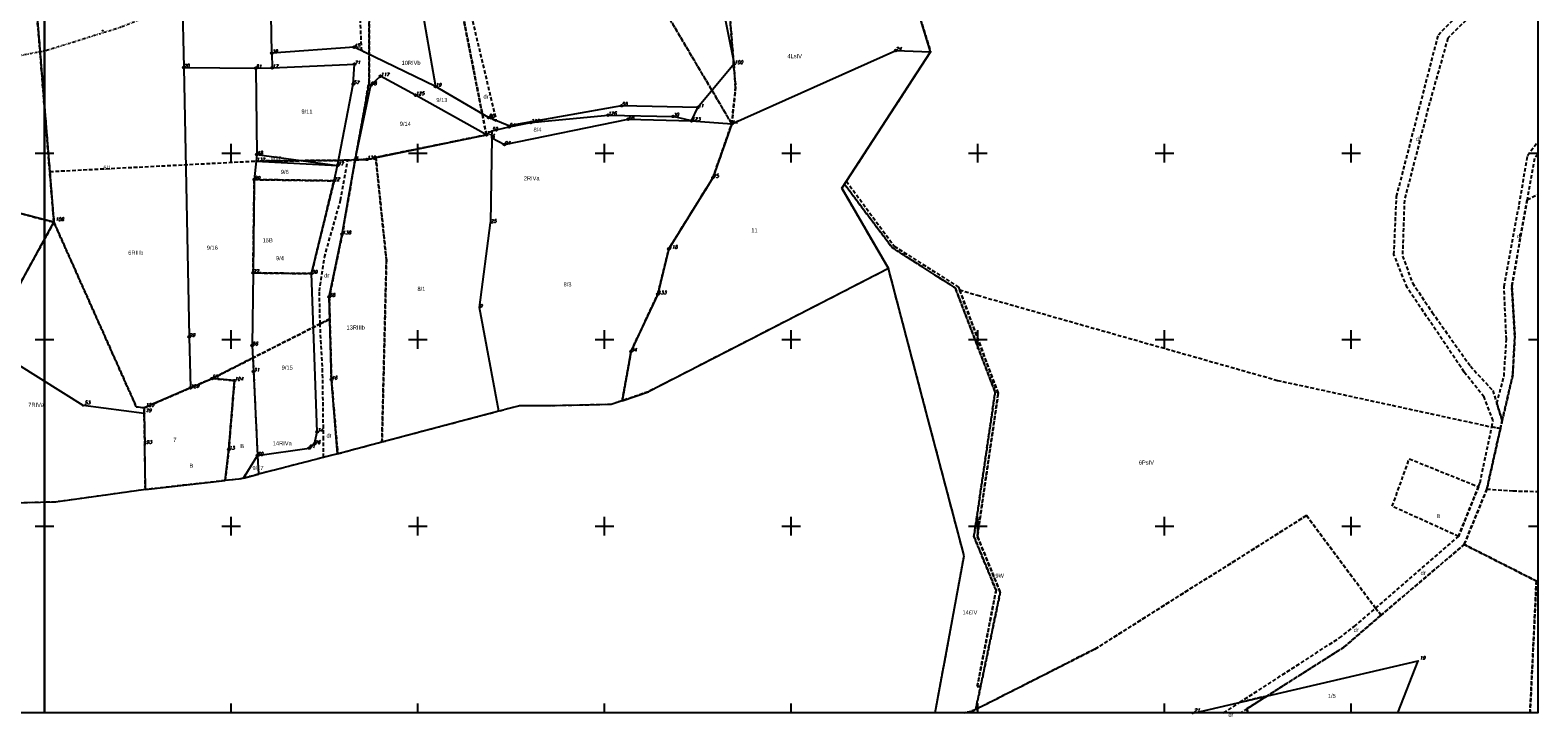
# Model space of a CAD drawing. Extents: x 4615668 to 9294084, y 5331114 to 10688993.
# Tile 75 of 181: x 4655741 to 4656145, y 5334812 to 5334996. Entities that reach past the tile are written whole.
import ezdxf

# ---------------------------------------------------------------- set-up
doc = ezdxf.new("R2010")
doc.units = 0
doc.header["$MEASUREMENT"] = 0
for name, pattern in [('DIVIDE', [1.25, 0.5, -0.25, 0, -0.25, 0, -0.25]), ('GEN7', [13.75, 9.75, -1.5, 1, -1.5]), ('KONTUR', [1.5, 1, -0.5]), ('UZYTEK', [1.5, 1, -0.5])]:
    doc.linetypes.add(name, pattern=pattern)
for name, color, linetype in [('10', 7, 'Continuous'), ('2', 7, 'Continuous'), ('5', 7, 'Continuous'), ('52', 7, 'Continuous'), ('57', 7, 'Continuous'), ('58', 7, 'Continuous'), ('60', 7, 'Continuous'), ('7', 4, 'GEN7'), ('8', 7, 'Continuous'), ('9', 7, 'Continuous')]:
    doc.layers.add(name, color=color, linetype=linetype)
doc.styles.add('ITALICT', font='ITALICT', dxfattribs={"height": 0.2})
doc.styles.add('txt', font='TXT', dxfattribs={"height": 0.2})

# ---------------------------------------------------------------- blocks, each defined once
blk = doc.blocks.new('202')
at = {"layer": '57', "color": 3, "linetype": 'Continuous'}
blk.add_circle((0, 0), 0.25, dxfattribs=at)
blk = doc.blocks.new('203')
at = {"layer": '57', "color": 3, "linetype": 'Continuous'}
blk.add_circle((0, 0), 0.045, dxfattribs=at)
blk = doc.blocks.new('*M2222')
at = {"layer": '60', "color": 7, "linetype": 'Continuous'}
for p, q in [((50, 247.5), (50, 250)), ((100, 247.5), (100, 250)), ((150, 247.5), (150, 250)), ((200, 247.5), (200, 250)), ((250, 247.5), (250, 250)), ((300, 247.5), (300, 250)), ((350, 247.5), (350, 250)), ((50, 197.5), (50, 202.5)), ((100, 197.5), (100, 202.5)), ((150, 197.5), (150, 202.5)), ((200, 197.5), (200, 202.5)), ((250, 197.5), (250, 202.5)), ((300, 197.5), (300, 202.5)), ((350, 197.5), (350, 202.5)), ((0, 200), (2.5, 200)), ((47.5, 200), (52.5, 200)), ((97.5, 200), (102.5, 200)), ((147.5, 200), (152.5, 200)), ((197.5, 200), (202.5, 200)), ((247.5, 200), (252.5, 200)), ((297.5, 200), (302.5, 200)), ((347.5, 200), (352.5, 200)), ((397.5, 200), (400, 200)), ((0, 150), (2.5, 150)), ((47.5, 150), (52.5, 150)), ((50, 147.5), (50, 152.5)), ((97.5, 150), (102.5, 150)), ((100, 147.5), (100, 152.5)), ((147.5, 150), (152.5, 150)), ((150, 147.5), (150, 152.5)), ((197.5, 150), (202.5, 150)), ((200, 147.5), (200, 152.5)), ((247.5, 150), (252.5, 150)), ((250, 147.5), (250, 152.5)), ((297.5, 150), (302.5, 150)), ((300, 147.5), (300, 152.5)), ((347.5, 150), (352.5, 150)), ((350, 147.5), (350, 152.5)), ((397.5, 150), (400, 150)), ((50, 97.5), (50, 102.5)), ((100, 97.5), (100, 102.5)), ((150, 97.5), (150, 102.5)), ((200, 97.5), (200, 102.5)), ((250, 97.5), (250, 102.5)), ((300, 97.5), (300, 102.5)), ((350, 97.5), (350, 102.5)), ((0, 100), (2.5, 100)), ((47.5, 100), (52.5, 100)), ((97.5, 100), (102.5, 100)), ((147.5, 100), (152.5, 100)), ((197.5, 100), (202.5, 100)), ((247.5, 100), (252.5, 100)), ((297.5, 100), (302.5, 100)), ((347.5, 100), (352.5, 100)), ((397.5, 100), (400, 100)), ((0, 50), (2.5, 50)), ((47.5, 50), (52.5, 50)), ((50, 47.5), (50, 52.5)), ((97.5, 50), (102.5, 50)), ((100, 47.5), (100, 52.5)), ((147.5, 50), (152.5, 50)), ((150, 47.5), (150, 52.5)), ((197.5, 50), (202.5, 50)), ((200, 47.5), (200, 52.5)), ((247.5, 50), (252.5, 50)), ((250, 47.5), (250, 52.5)), ((297.5, 50), (302.5, 50)), ((300, 47.5), (300, 52.5)), ((347.5, 50), (352.5, 50)), ((350, 47.5), (350, 52.5)), ((397.5, 50), (400, 50)), ((50, 0), (50, 2.5)), ((100, 0), (100, 2.5)), ((150, 0), (150, 2.5)), ((200, 0), (200, 2.5)), ((250, 0), (250, 2.5)), ((300, 0), (300, 2.5)), ((350, 0), (350, 2.5))]:
    blk.add_line(p, q, dxfattribs=at)
blk.add_lwpolyline([(0, 0), (0, 250), (400, 250), (400, 0)], close=True, dxfattribs=at)
blk = doc.blocks.new('*M2223')
at = {"layer": '60', "color": 7, "linetype": 'Continuous'}
for p, q in [((50, 247.5), (50, 250)), ((100, 247.5), (100, 250)), ((150, 247.5), (150, 250)), ((200, 247.5), (200, 250)), ((250, 247.5), (250, 250)), ((300, 247.5), (300, 250)), ((350, 247.5), (350, 250)), ((50, 197.5), (50, 202.5)), ((100, 197.5), (100, 202.5)), ((150, 197.5), (150, 202.5)), ((200, 197.5), (200, 202.5)), ((250, 197.5), (250, 202.5)), ((300, 197.5), (300, 202.5)), ((350, 197.5), (350, 202.5)), ((0, 200), (2.5, 200)), ((47.5, 200), (52.5, 200)), ((97.5, 200), (102.5, 200)), ((147.5, 200), (152.5, 200)), ((197.5, 200), (202.5, 200)), ((247.5, 200), (252.5, 200)), ((297.5, 200), (302.5, 200)), ((347.5, 200), (352.5, 200)), ((397.5, 200), (400, 200)), ((0, 150), (2.5, 150)), ((47.5, 150), (52.5, 150)), ((50, 147.5), (50, 152.5)), ((97.5, 150), (102.5, 150)), ((100, 147.5), (100, 152.5)), ((147.5, 150), (152.5, 150)), ((150, 147.5), (150, 152.5)), ((197.5, 150), (202.5, 150)), ((200, 147.5), (200, 152.5)), ((247.5, 150), (252.5, 150)), ((250, 147.5), (250, 152.5)), ((297.5, 150), (302.5, 150)), ((300, 147.5), (300, 152.5)), ((347.5, 150), (352.5, 150)), ((350, 147.5), (350, 152.5)), ((397.5, 150), (400, 150)), ((50, 97.5), (50, 102.5)), ((100, 97.5), (100, 102.5)), ((150, 97.5), (150, 102.5)), ((200, 97.5), (200, 102.5)), ((250, 97.5), (250, 102.5)), ((300, 97.5), (300, 102.5)), ((350, 97.5), (350, 102.5)), ((0, 100), (2.5, 100)), ((47.5, 100), (52.5, 100)), ((97.5, 100), (102.5, 100)), ((147.5, 100), (152.5, 100)), ((197.5, 100), (202.5, 100)), ((247.5, 100), (252.5, 100)), ((297.5, 100), (302.5, 100)), ((347.5, 100), (352.5, 100)), ((397.5, 100), (400, 100)), ((0, 50), (2.5, 50)), ((47.5, 50), (52.5, 50)), ((50, 47.5), (50, 52.5)), ((97.5, 50), (102.5, 50)), ((100, 47.5), (100, 52.5)), ((147.5, 50), (152.5, 50)), ((150, 47.5), (150, 52.5)), ((197.5, 50), (202.5, 50)), ((200, 47.5), (200, 52.5)), ((247.5, 50), (252.5, 50)), ((250, 47.5), (250, 52.5)), ((297.5, 50), (302.5, 50)), ((300, 47.5), (300, 52.5)), ((347.5, 50), (352.5, 50)), ((350, 47.5), (350, 52.5)), ((397.5, 50), (400, 50)), ((50, 0), (50, 2.5)), ((100, 0), (100, 2.5)), ((150, 0), (150, 2.5)), ((200, 0), (200, 2.5)), ((250, 0), (250, 2.5)), ((300, 0), (300, 2.5)), ((350, 0), (350, 2.5))]:
    blk.add_line(p, q, dxfattribs=at)
blk.add_lwpolyline([(0, 0), (0, 250), (400, 250), (400, 0)], close=True, dxfattribs=at)
blk = doc.blocks.new('WYS')
at = {"layer": '52', "color": 67, "linetype": 'Continuous'}
blk.add_circle((0, 0), 0.08, dxfattribs=at)

msp = doc.modelspace()

# ---------------------------------------------------------------- linework, layer by layer
at = {"layer": '2', "color": 5, "linetype": 'Continuous'}
for p, q in [((4655805.847, 5334989.835), (4655804.857, 5335037.865)), ((4655781.187, 5335035.395), (4655782.207, 5334985.995)), ((4655982.287, 5334990.195), (4655971.657, 5335024.695)), ((4655982.287, 5334990.195), (4655971.657, 5335024.695)), ((4655741.269, 5335020.258), (4655747.438, 5334944.485)), ((4655924.587, 5335011.885), (4655929.717, 5334986.925)), ((4655845.627, 5335003.895), (4655849.667, 5334980.855)), ((4655827.857, 5334991.405), (4655805.847, 5334989.835)), ((4655805.847, 5334989.835), (4655805.927, 5334985.835)), ((4655849.667, 5334980.855), (4655827.857, 5334991.405)), ((4655929.037, 5334970.855), (4655972.957, 5334990.535)), ((4655982.287, 5334990.195), (4655958.52, 5334953.598)), ((4655958.52, 5334953.598), (4655982.287, 5334990.195)), ((4655972.957, 5334990.535), (4655982.287, 5334990.195)), ((4655782.207, 5334985.995), (4655801.527, 5334985.815)), ((4655782.207, 5334985.995), (4655783.687, 5334913.775)), ((4655801.527, 5334985.815), (4655805.927, 5334985.835)), ((4655801.527, 5334985.815), (4655801.807, 5334962.605)), ((4655805.927, 5334985.835), (4655827.967, 5334986.865)), ((4655827.647, 5334981.495), (4655827.967, 5334986.865)), ((4655929.717, 5334986.925), (4655919.907, 5334975.225)), ((4655823.447, 5334959.735), (4655827.647, 5334981.495)), ((4655828.137, 5334961.215), (4655832.317, 5334981.255)), ((4655834.947, 5334983.645), (4655832.317, 5334981.255)), ((4655844.347, 5334978.565), (4655834.947, 5334983.645)), ((4655863.907, 5334972.515), (4655849.667, 5334980.855)), ((4655863.307, 5334967.905), (4655844.347, 5334978.565)), ((4655869.275, 5334970.301), (4655863.907, 5334972.515)), ((4655868.147, 5334965.295), (4655901.317, 5334972.115)), ((4655899.537, 5334975.715), (4655869.275, 5334970.301)), ((4655875.227, 5334971.225), (4655895.877, 5334973.185)), ((4655895.877, 5334973.185), (4655913.317, 5334972.865)), ((4655919.907, 5334975.225), (4655899.537, 5334975.715)), ((4655901.317, 5334972.115), (4655918.287, 5334971.675)), ((4655918.287, 5334971.675), (4655913.317, 5334972.865)), ((4655918.287, 5334971.675), (4655919.907, 5334975.225)), ((4655863.307, 5334967.905), (4655864.807, 5334968.985)), ((4655864.777, 5334967.105), (4655864.807, 5334968.985)), ((4655864.807, 5334968.985), (4655869.387, 5334970.075)), ((4655869.387, 5334970.075), (4655875.227, 5334971.225)), ((4655918.287, 5334971.675), (4655929.037, 5334970.855)), ((4655929.037, 5334970.855), (4655923.987, 5334956.435)), ((4655831.277, 5334961.345), (4655863.307, 5334967.905)), ((4655864.777, 5334967.105), (4655864.437, 5334944.335)), ((4655864.777, 5334967.105), (4655868.147, 5334965.295)), ((4655801.637, 5334960.885), (4655801.127, 5334955.915)), ((4655801.807, 5334962.605), (4655801.637, 5334960.885)), ((4655801.637, 5334960.885), (4655823.447, 5334959.735)), ((4655801.807, 5334962.605), (4655823.447, 5334959.735)), ((4655824.687, 5334941.275), (4655828.137, 5334961.215)), ((4655828.137, 5334961.215), (4655831.277, 5334961.345)), ((4655801.127, 5334955.915), (4655800.787, 5334930.915)), ((4655822.477, 5334955.595), (4655823.447, 5334959.735)), ((4655923.987, 5334956.435), (4655912.167, 5334937.375)), ((4655747.438, 5334944.485), (4655714.264, 5334953.197)), ((4655816.447, 5334930.715), (4655822.477, 5334955.595)), ((4655958.52, 5334953.598), (4655971.023, 5334932.062)), ((4655971.023, 5334932.062), (4655958.52, 5334953.598)), ((4655729.345, 5334911.589), (4655747.438, 5334944.485)), ((4655861.467, 5334921.615), (4655864.437, 5334944.335)), ((4655821.207, 5334924.515), (4655824.687, 5334941.275)), ((4655912.167, 5334937.375), (4655909.207, 5334925.195)), ((4655971.023, 5334932.062), (4655934.4, 5334913.287)), ((4655981.577, 5334891.897), (4655971.023, 5334932.062)), ((4655800.787, 5334930.915), (4655800.547, 5334911.475)), ((4655800.787, 5334930.915), (4655816.447, 5334930.715)), ((4655817.967, 5334888.325), (4655816.447, 5334930.715)), ((4655821.787, 5334902.375), (4655821.207, 5334924.515)), ((4655909.207, 5334925.195), (4655902.037, 5334909.865)), ((4655866.597, 5334893.825), (4655861.467, 5334921.615)), ((4655755.261, 5334895.344), (4655729.345, 5334911.589)), ((4655783.687, 5334913.775), (4655784.017, 5334900.125)), ((4655800.547, 5334911.475), (4655800.937, 5334904.505)), ((4655934.4, 5334913.287), (4655906.718, 5334899.074)), ((4655902.037, 5334909.865), (4655899.667, 5334896.655)), ((4655800.937, 5334904.505), (4655801.977, 5334881.955)), ((4655784.017, 5334900.125), (4655771.612, 5334894.748)), ((4655784.017, 5334900.125), (4655789.827, 5334902.585)), ((4655795.827, 5334902.045), (4655789.827, 5334902.585)), ((4655794.287, 5334883.585), (4655795.827, 5334902.045)), ((4655823.457, 5334882.445), (4655821.787, 5334902.375)), ((4655771.643, 5334893.278), (4655755.261, 5334895.344)), ((4655896.707, 5334895.635), (4655880.567, 5334895.285)), ((4655899.667, 5334896.655), (4655896.707, 5334895.635)), ((4655899.667, 5334896.655), (4655906.718, 5334899.074)), ((4655771.612, 5334894.748), (4655771.643, 5334893.278)), ((4655771.643, 5334893.278), (4655771.785, 5334884.787)), ((4655866.597, 5334893.825), (4655833.967, 5334885.195)), ((4655872.207, 5334895.295), (4655866.597, 5334893.825)), ((4655880.567, 5334895.285), (4655872.207, 5334895.295)), ((4655991.271, 5334855.097), (4655981.577, 5334891.897)), ((4655817.287, 5334885.085), (4655817.967, 5334888.325)), ((4655771.943, 5334872.862), (4655771.785, 5334884.787)), ((4655793.357, 5334875.275), (4655794.287, 5334883.585)), ((4655801.977, 5334881.955), (4655815.827, 5334883.975)), ((4655815.827, 5334883.975), (4655817.287, 5334885.085)), ((4655833.967, 5334885.195), (4655824.587, 5334882.695)), ((4655798.197, 5334875.885), (4655801.977, 5334881.955)), ((4655801.977, 5334881.955), (4655802.207, 5334876.965)), ((4655823.457, 5334882.445), (4655802.207, 5334876.965)), ((4655823.457, 5334882.445), (4655824.587, 5334882.695)), ((4655771.943, 5334872.862), (4655793.357, 5334875.275)), ((4655796.957, 5334875.605), (4655793.357, 5334875.275)), ((4655798.197, 5334875.885), (4655796.957, 5334875.605)), ((4655798.197, 5334875.885), (4655802.207, 5334876.965)), ((4655764.453, 5334871.801), (4655747.841, 5334869.51)), ((4655771.943, 5334872.862), (4655764.453, 5334871.801)), ((4655747.841, 5334869.51), (4655730.139, 5334869.049)), ((4655983.537, 5334813.025), (4655991.271, 5334855.097)), ((4656053.044, 5334813.025), (4656112.917, 5334826.935)), ((4656107.485, 5334813.025), (4656112.917, 5334826.935))]:
    msp.add_line(p, q, dxfattribs=at)
at = {"layer": '58', "color": 1, "linetype": 'DIVIDE'}
msp.add_lwpolyline([(4656089.514, 5335372.596), (4656098.634, 5335262.059), (4656090.627, 5335225.224), (4656067.996, 5335149.663), (4656055.163, 5335110.466), (4656032.661, 5335070.405), (4656005.52, 5335027.491), (4655966.693, 5335022.468), (4655918.163, 5335016.067), (4655859.227, 5335018.094), (4655828.219, 5335009.253), (4655821.755, 5335010.903), (4655789.021, 5335006.211), (4655765.478, 5334996.749), (4655745.75, 5334990.563), (4655722.456, 5334985.95)], dxfattribs=at)
at = {"layer": '7', "color": 245, "linetype": 'KONTUR'}
for p, q in [((4655971.657, 5335024.695), (4655982.287, 5334990.195)), ((4655746.332, 5334958.075), (4655741.269, 5335020.258)), ((4655741.269, 5335020.258), (4655746.332, 5334958.075)), ((4655905.386, 5335010.841), (4655929.037, 5334970.855)), ((4655929.037, 5334970.855), (4655905.386, 5335010.841)), ((4655831.94, 5335005.054), (4655831.863, 5334981.995)), ((4655831.863, 5334981.995), (4655831.94, 5335005.054)), ((4655863.307, 5334967.905), (4655856.161, 5335004.283)), ((4655856.161, 5335004.283), (4655863.307, 5334967.905)), ((4655930.053, 5334980.636), (4655928.481, 5335000.21)), ((4655928.481, 5335000.21), (4655930.053, 5334980.636)), ((4655982.287, 5334990.195), (4655959.73, 5334955.463)), ((4655831.863, 5334981.995), (4655828.137, 5334961.215)), ((4655828.137, 5334961.215), (4655831.863, 5334981.995)), ((4655929.037, 5334970.855), (4655930.053, 5334980.636)), ((4655930.053, 5334980.636), (4655929.037, 5334970.855)), ((4655929.037, 5334970.855), (4655923.987, 5334956.435)), ((4655923.987, 5334956.435), (4655929.037, 5334970.855)), ((4655833.667, 5334961.883), (4655863.307, 5334967.905)), ((4655863.307, 5334967.905), (4655833.667, 5334961.883)), ((4655826.177, 5334961.1), (4655801.637, 5334960.885)), ((4655824.687, 5334941.275), (4655828.137, 5334961.215)), ((4655828.137, 5334961.215), (4655826.177, 5334961.1)), ((4655831.277, 5334961.345), (4655828.137, 5334961.215)), ((4655828.137, 5334961.215), (4655831.277, 5334961.345)), ((4655833.667, 5334961.883), (4655831.277, 5334961.345)), ((4655831.277, 5334961.345), (4655833.667, 5334961.883)), ((4655836.514, 5334934.289), (4655833.667, 5334961.883)), ((4655833.667, 5334961.883), (4655836.514, 5334934.289)), ((4655746.332, 5334958.075), (4655747.438, 5334944.485)), ((4655800.787, 5334930.915), (4655801.127, 5334955.915)), ((4655801.127, 5334955.915), (4655822.477, 5334955.595)), ((4655801.127, 5334955.915), (4655822.477, 5334955.595)), ((4655923.987, 5334956.435), (4655912.167, 5334937.375)), ((4655912.167, 5334937.375), (4655923.987, 5334956.435)), ((4655747.438, 5334944.485), (4655714.264, 5334953.197)), ((4655714.264, 5334953.197), (4655747.438, 5334944.485)), ((4655822.477, 5334955.595), (4655816.447, 5334930.715)), ((4655959.233, 5334954.697), (4655958.52, 5334953.598)), ((4655958.52, 5334953.598), (4655959.233, 5334954.697)), ((4655958.52, 5334953.598), (4655971.023, 5334932.062)), ((4655971.023, 5334932.062), (4655958.52, 5334953.598)), ((4655959.73, 5334955.463), (4655959.233, 5334954.697)), ((4655959.233, 5334954.697), (4655959.73, 5334955.463)), ((4655959.233, 5334954.697), (4655971.977, 5334937.694)), ((4655971.977, 5334937.694), (4655959.233, 5334954.697)), ((4655959.73, 5334955.463), (4655972.55, 5334938.116)), ((4656142.102, 5334950.482), (4656144.967, 5334951.959)), ((4656137.991, 5334927.403), (4656142.102, 5334950.482)), ((4655747.438, 5334944.485), (4655729.345, 5334911.589)), ((4655729.345, 5334911.589), (4655747.438, 5334944.485)), ((4655747.438, 5334944.485), (4655769.52, 5334895.036)), ((4655821.207, 5334924.515), (4655824.687, 5334941.275)), ((4655912.167, 5334937.375), (4655909.207, 5334925.195)), ((4655909.207, 5334925.195), (4655912.167, 5334937.375)), ((4655971.977, 5334937.694), (4655988.88, 5334926.91)), ((4655988.88, 5334926.91), (4655971.977, 5334937.694)), ((4655972.55, 5334938.116), (4655989.775, 5334927.109)), ((4655835.325, 5334885.555), (4655836.514, 5334934.289)), ((4655836.514, 5334934.289), (4655835.325, 5334885.555)), ((4655971.023, 5334932.062), (4655934.4, 5334913.287)), ((4655981.577, 5334891.897), (4655971.023, 5334932.062)), ((4655816.447, 5334930.715), (4655800.787, 5334930.915)), ((4655821.363, 5334918.566), (4655821.207, 5334924.515)), ((4655909.207, 5334925.195), (4655902.037, 5334909.865)), ((4655902.037, 5334909.865), (4655909.207, 5334925.195)), ((4655988.88, 5334926.91), (4655999.584, 5334898.961)), ((4655999.584, 5334898.961), (4655988.88, 5334926.91)), ((4655989.775, 5334927.109), (4655990.05, 5334926.371)), ((4656000.404, 5334898.588), (4655990.05, 5334926.371)), ((4655990.05, 5334926.371), (4655994.891, 5334924.915)), ((4655990.05, 5334926.371), (4656000.404, 5334898.588)), ((4655994.891, 5334924.915), (4656075.193, 5334902.116)), ((4656138.813, 5334913.897), (4656137.991, 5334927.403)), ((4655800.648, 5334908.079), (4655818.746, 5334917.242)), ((4655818.746, 5334917.242), (4655821.363, 5334918.566)), ((4655821.787, 5334902.375), (4655821.363, 5334918.566)), ((4655821.363, 5334918.566), (4655821.787, 5334902.375)), ((4656138.233, 5334903.543), (4656138.813, 5334913.897)), ((4655789.827, 5334902.585), (4655800.648, 5334908.079)), ((4655902.037, 5334909.865), (4655899.667, 5334896.655)), ((4655899.667, 5334896.655), (4655902.037, 5334909.865)), ((4656135.427, 5334891.35), (4656138.233, 5334903.543)), ((4655771.612, 5334894.748), (4655784.017, 5334900.125)), ((4655784.017, 5334900.125), (4655789.827, 5334902.585)), ((4655789.827, 5334902.585), (4655795.827, 5334902.045)), ((4655795.827, 5334902.045), (4655789.827, 5334902.585)), ((4655795.827, 5334902.045), (4655794.287, 5334883.585)), ((4655794.287, 5334883.585), (4655795.827, 5334902.045)), ((4655823.457, 5334882.445), (4655821.787, 5334902.375)), ((4655821.787, 5334902.375), (4655823.457, 5334882.445)), ((4656075.193, 5334902.116), (4656132.635, 5334889.628)), ((4655896.707, 5334895.635), (4655880.567, 5334895.285)), ((4655899.667, 5334896.655), (4655896.707, 5334895.635)), ((4655906.718, 5334899.074), (4655899.667, 5334896.655)), ((4655999.584, 5334898.961), (4655993.908, 5334860.254)), ((4655993.908, 5334860.254), (4655999.584, 5334898.961)), ((4655994.828, 5334860.321), (4656000.404, 5334898.588)), ((4656000.404, 5334898.588), (4655994.828, 5334860.321)), ((4655769.52, 5334895.036), (4655771.612, 5334894.748)), ((4655866.597, 5334893.825), (4655835.325, 5334885.555)), ((4655872.207, 5334895.295), (4655866.597, 5334893.825)), ((4655880.567, 5334895.285), (4655872.207, 5334895.295)), ((4655991.271, 5334855.097), (4655981.577, 5334891.897)), ((4656134.931, 5334889.211), (4656135.427, 5334891.35)), ((4656131.314, 5334872.999), (4656134.931, 5334889.211)), ((4656134.931, 5334889.211), (4656131.314, 5334872.999)), ((4656132.635, 5334889.628), (4656134.931, 5334889.211)), ((4655794.287, 5334883.585), (4655793.357, 5334875.275)), ((4655793.357, 5334875.275), (4655794.287, 5334883.585)), ((4655833.967, 5334885.195), (4655824.587, 5334882.695)), ((4655835.325, 5334885.555), (4655833.967, 5334885.195)), ((4655823.457, 5334882.445), (4655802.207, 5334876.965)), ((4655824.587, 5334882.695), (4655823.457, 5334882.445)), ((4655793.357, 5334875.275), (4655771.943, 5334872.862)), ((4655796.957, 5334875.605), (4655793.357, 5334875.275)), ((4655798.197, 5334875.885), (4655796.957, 5334875.605)), ((4655802.207, 5334876.965), (4655798.197, 5334875.885)), ((4655764.453, 5334871.801), (4655747.841, 5334869.51)), ((4655771.943, 5334872.862), (4655764.453, 5334871.801)), ((4656125.249, 5334858.135), (4656131.314, 5334872.999)), ((4656131.314, 5334872.999), (4656125.249, 5334858.135)), ((4655747.841, 5334869.51), (4655730.139, 5334869.049)), ((4656026.327, 5334830.116), (4656082.981, 5334865.873)), ((4656082.981, 5334865.873), (4656026.327, 5334830.116)), ((4656082.981, 5334865.873), (4656101.518, 5334841.03)), ((4656101.518, 5334841.03), (4656082.981, 5334865.873)), ((4655993.908, 5334860.254), (4655999.833, 5334845.852)), ((4655999.833, 5334845.852), (4655993.908, 5334860.254)), ((4656000.951, 5334845.329), (4655994.828, 5334860.321)), ((4655994.828, 5334860.321), (4656000.951, 5334845.329)), ((4655983.537, 5334813.025), (4655991.271, 5334855.097)), ((4656125.249, 5334858.135), (4656102.973, 5334839.193)), ((4656102.973, 5334839.193), (4656125.249, 5334858.135)), ((4656144.584, 5334848.315), (4656125.249, 5334858.135)), ((4656125.249, 5334858.135), (4656144.584, 5334848.315)), ((4656142.881, 5334813.025), (4656144.584, 5334848.315)), ((4656144.584, 5334848.315), (4656142.881, 5334813.025)), ((4655999.833, 5334845.852), (4655994.805, 5334820.103)), ((4655994.805, 5334820.103), (4655999.833, 5334845.852)), ((4655995.701, 5334820.103), (4656000.951, 5334845.329)), ((4656000.951, 5334845.329), (4655995.701, 5334820.103)), ((4656102.973, 5334839.193), (4656092.902, 5334830.535)), ((4656092.902, 5334830.535), (4656102.973, 5334839.193)), ((4656101.518, 5334841.03), (4656102.973, 5334839.193)), ((4656102.973, 5334839.193), (4656101.518, 5334841.03)), ((4655994.369, 5334813.904), (4656026.327, 5334830.116)), ((4656026.327, 5334830.116), (4655994.369, 5334813.904)), ((4656092.902, 5334830.535), (4656067.119, 5334814.157)), ((4656067.119, 5334814.157), (4656092.902, 5334830.535)), ((4655994.369, 5334813.904), (4655995.701, 5334820.103)), ((4655995.701, 5334820.103), (4655994.369, 5334813.904)), ((4655994.805, 5334820.103), (4655995.701, 5334820.103)), ((4655995.701, 5334820.103), (4655994.805, 5334820.103)), ((4655991.389, 5334813.025), (4655993.113, 5334813.372)), ((4655993.113, 5334813.372), (4655991.389, 5334813.025)), ((4655993.113, 5334813.372), (4655994.369, 5334813.904)), ((4655994.369, 5334813.904), (4655993.113, 5334813.372)), ((4656067.119, 5334814.157), (4656067.214, 5334813.025)), ((4656067.214, 5334813.025), (4656067.119, 5334814.157))]:
    msp.add_line(p, q, dxfattribs=at)
for points in [[(4655747.438, 5334944.485), (4655746.332, 5334958.075), (4655801.637, 5334960.885), (4655826.177, 5334961.1), (4655828.137, 5334961.215), (4655824.687, 5334941.275), (4655821.207, 5334924.515), (4655821.363, 5334918.566), (4655818.746, 5334917.242), (4655800.648, 5334908.079), (4655789.827, 5334902.585), (4655784.017, 5334900.125), (4655771.612, 5334894.748), (4655769.52, 5334895.036)], [(4655801.127, 5334955.915), (4655800.787, 5334930.915), (4655816.447, 5334930.715), (4655822.477, 5334955.595)]]:
    msp.add_lwpolyline(points, close=True, dxfattribs=at)
msp.add_lwpolyline([(4655934.4, 5334913.287), (4655910.649, 5334901.092), (4655906.718, 5334899.074)], dxfattribs=at)
at = {"layer": '9', "color": 3, "linetype": 'UZYTEK'}
for p, q in [((4655829.898, 5334990.418), (4655829.261, 5335005.495)), ((4655831.94, 5335005.054), (4655831.888, 5334989.455)), ((4655862.206, 5334973.511), (4655856.181, 5335004.181)), ((4655858.2, 5335004.236), (4655865.953, 5334971.604)), ((4655831.888, 5334989.455), (4655829.898, 5334990.418)), ((4655863.907, 5334972.515), (4655862.206, 5334973.511)), ((4655865.953, 5334971.604), (4655863.907, 5334972.515)), ((4656142.222, 5334962.398), (4656144.967, 5334966.054)), ((4655824.244, 5334950.362), (4655826.177, 5334961.1)), ((4655828.137, 5334961.215), (4655824.687, 5334941.275)), ((4655826.177, 5334961.1), (4655828.137, 5334961.215)), ((4656139.983, 5334949.248), (4656142.222, 5334962.398)), ((4656144.08, 5334961.552), (4656142.102, 5334950.482)), ((4656144.967, 5334962.751), (4656144.08, 5334961.552)), ((4655819.898, 5334935.07), (4655824.244, 5334950.362)), ((4656135.906, 5334927.294), (4656139.983, 5334949.248)), ((4656142.102, 5334950.482), (4656137.991, 5334927.403)), ((4655824.687, 5334941.275), (4655821.207, 5334924.515)), ((4655818.573, 5334926.007), (4655819.898, 5334935.07)), ((4655818.746, 5334917.242), (4655818.573, 5334926.007)), ((4655821.207, 5334924.515), (4655821.363, 5334918.566)), ((4656136.539, 5334913.13), (4656135.906, 5334927.294)), ((4656137.991, 5334927.403), (4656138.813, 5334913.897)), ((4655821.363, 5334918.566), (4655818.746, 5334917.242)), ((4655818.746, 5334917.242), (4655821.363, 5334918.566)), ((4655819.431, 5334904.359), (4655818.746, 5334917.242)), ((4655821.363, 5334918.566), (4655821.787, 5334902.375)), ((4656135.906, 5334903.241), (4656136.539, 5334913.13)), ((4656138.813, 5334913.897), (4656138.233, 5334903.543)), ((4655789.827, 5334902.585), (4655800.648, 5334908.079)), ((4655800.648, 5334908.079), (4655800.735, 5334908.123)), ((4655800.735, 5334908.123), (4655800.937, 5334904.505)), ((4655800.937, 5334904.505), (4655801.977, 5334881.955)), ((4655819.681, 5334886.243), (4655819.431, 5334904.359)), ((4656138.233, 5334903.543), (4656135.427, 5334891.35)), ((4655771.612, 5334894.748), (4655784.017, 5334900.125)), ((4655784.017, 5334900.125), (4655789.827, 5334902.585)), ((4655789.827, 5334902.585), (4655795.827, 5334902.045)), ((4655795.827, 5334902.045), (4655789.827, 5334902.585)), ((4655795.827, 5334902.045), (4655794.287, 5334883.585)), ((4655794.287, 5334883.585), (4655795.827, 5334902.045)), ((4655821.787, 5334902.375), (4655823.457, 5334882.445)), ((4656133.972, 5334895.943), (4656135.906, 5334903.241)), ((4656135.427, 5334891.35), (4656133.972, 5334895.943)), ((4655771.643, 5334893.278), (4655771.612, 5334894.748)), ((4655771.785, 5334884.787), (4655771.643, 5334893.278)), ((4656129.473, 5334874.649), (4656132.635, 5334889.628)), ((4656134.931, 5334889.211), (4656131.314, 5334872.999)), ((4656132.635, 5334889.628), (4656134.931, 5334889.211)), ((4655771.943, 5334872.862), (4655771.785, 5334884.787)), ((4655794.287, 5334883.585), (4655793.357, 5334875.275)), ((4655793.357, 5334875.275), (4655794.287, 5334883.585)), ((4655819.679, 5334881.471), (4655819.681, 5334886.243)), ((4655801.977, 5334881.955), (4655798.197, 5334875.885)), ((4655823.457, 5334882.445), (4655819.679, 5334881.471)), ((4656105.962, 5334868.368), (4656110.53, 5334881.091)), ((4656110.53, 5334881.091), (4656129.057, 5334873.615)), ((4655793.357, 5334875.275), (4655771.943, 5334872.862)), ((4655796.957, 5334875.605), (4655793.357, 5334875.275)), ((4655798.197, 5334875.885), (4655796.957, 5334875.605)), ((4656129.057, 5334873.615), (4656123.698, 5334860.281)), ((4656123.698, 5334860.281), (4656129.057, 5334873.615)), ((4656125.249, 5334858.135), (4656131.314, 5334872.999)), ((4656131.314, 5334872.999), (4656125.249, 5334858.135)), ((4656129.057, 5334873.615), (4656129.473, 5334874.649)), ((4656131.314, 5334872.999), (4656138.328, 5334872.497)), ((4656138.328, 5334872.497), (4656144.967, 5334872.347)), ((4656123.698, 5334860.281), (4656105.962, 5334868.368)), ((4656101.518, 5334841.03), (4656123.698, 5334860.281)), ((4656125.249, 5334858.135), (4656102.973, 5334839.193)), ((4656144.584, 5334848.315), (4656125.249, 5334858.135)), ((4656142.881, 5334813.025), (4656144.584, 5334848.315)), ((4656102.973, 5334839.193), (4656092.902, 5334830.535)), ((4656095.787, 5334836.175), (4656101.518, 5334841.03)), ((4656102.973, 5334839.193), (4656101.518, 5334841.03)), ((4656101.518, 5334841.03), (4656102.973, 5334839.193)), ((4656091.811, 5334833.074), (4656095.787, 5334836.175)), ((4656065.148, 5334815.837), (4656091.811, 5334833.074)), ((4656092.902, 5334830.535), (4656072.426, 5334817.528)), ((4656060.798, 5334813.025), (4656065.148, 5334815.837)), ((4656072.426, 5334817.528), (4656065.148, 5334815.837)), ((4656065.148, 5334815.837), (4656072.426, 5334817.528)), ((4656072.426, 5334817.528), (4656067.119, 5334814.157)), ((4656067.119, 5334814.157), (4656065.341, 5334813.025))]:
    msp.add_line(p, q, dxfattribs=at)
msp.add_lwpolyline([(4656144.967, 5335021.941), (4656130.997, 5335003.873), (4656120.861, 5334993.798), (4656115.972, 5334976.585), (4656109.215, 5334950.385), (4656108.695, 5334935.435), (4656111.391, 5334928.216), (4656116.665, 5334920.327), (4656126.888, 5334905.924), (4656132.885, 5334899.375), (4656133.972, 5334895.943), (4656135.427, 5334891.35), (4656134.931, 5334889.211), (4656132.635, 5334889.628), (4656132.984, 5334891.278), (4656130.57, 5334897.646), (4656125.229, 5334904.344), (4656109.937, 5334926.997), (4656106.426, 5334935.818), (4656107.121, 5334951.377), (4656118.315, 5334994.757), (4656130.917, 5335007.547), (4656143.799, 5335024.205), (4656144.967, 5335026.319)], dxfattribs=at)

# ---------------------------------------------------------------- block references
at = {"layer": '52', "color": 67, "linetype": 'Continuous'}
msp.add_blockref('WYS', (4655760.514, 5334995.822), dxfattribs=at)
at = {"layer": '57', "color": 3, "linetype": 'Continuous'}
for name, p in [('202', (4655805.847, 5334989.835)), ('202', (4655827.857, 5334991.405)), ('202', (4655972.957, 5334990.535)), ('202', (4655782.207, 5334985.995)), ('202', (4655801.527, 5334985.815)), ('202', (4655805.927, 5334985.835)), ('202', (4655827.967, 5334986.865)), ('202', (4655929.717, 5334986.925)), ('202', (4655827.647, 5334981.495)), ('202', (4655832.317, 5334981.255)), ('202', (4655834.947, 5334983.645)), ('202', (4655849.667, 5334980.855)), ('202', (4655844.347, 5334978.565)), ('202', (4655863.907, 5334972.515)), ('202', (4655895.877, 5334973.185)), ('202', (4655899.537, 5334975.715)), ('202', (4655901.317, 5334972.115)), ('202', (4655913.317, 5334972.865)), ('202', (4655919.907, 5334975.225)), ('202', (4655863.307, 5334967.905)), ('203', (4655864.807, 5334968.985)), ('202', (4655869.387, 5334970.075)), ('202', (4655875.227, 5334971.225)), ('202', (4655918.287, 5334971.675)), ('202', (4655929.037, 5334970.855)), ('203', (4655864.777, 5334967.105)), ('202', (4655868.147, 5334965.295)), ('202', (4655801.807, 5334962.605)), ('203', (4655801.637, 5334960.885)), ('202', (4655823.447, 5334959.735)), ('202', (4655828.137, 5334961.215)), ('202', (4655831.277, 5334961.345)), ('202', (4655801.127, 5334955.915)), ('202', (4655923.987, 5334956.435)), ('202', (4655822.477, 5334955.595)), ('203', (4655747.438, 5334944.485)), ('203', (4655864.437, 5334944.335)), ('202', (4655824.687, 5334941.275)), ('202', (4655912.167, 5334937.375)), ('202', (4655800.787, 5334930.915)), ('202', (4655816.447, 5334930.715)), ('202', (4655821.207, 5334924.515)), ('202', (4655909.207, 5334925.195)), ('203', (4655861.467, 5334921.615)), ('202', (4655783.687, 5334913.775)), ('202', (4655800.547, 5334911.475)), ('202', (4655902.037, 5334909.865)), ('202', (4655800.937, 5334904.505)), ('202', (4655784.017, 5334900.125)), ('202', (4655789.827, 5334902.585)), ('202', (4655795.827, 5334902.045)), ('202', (4655821.787, 5334902.375)), ('203', (4655755.261, 5334895.344)), ('203', (4655771.612, 5334894.748)), ('203', (4655771.643, 5334893.278)), ('202', (4655817.967, 5334888.325)), ('203', (4655771.785, 5334884.787)), ('202', (4655794.287, 5334883.585)), ('202', (4655815.827, 5334883.975)), ('202', (4655817.287, 5334885.085)), ('202', (4655801.977, 5334881.955)), ('203', (4656112.917, 5334826.935)), ('203', (4656052.527, 5334812.905))]:
    msp.add_blockref(name, p, dxfattribs=at)
at = {"layer": '60', "color": 7, "linetype": 'Continuous'}
for name, p in [('*M2222', (4655344.967, 5334813.025)), ('*M2223', (4655744.967, 5334813.025))]:
    msp.add_blockref(name, p, dxfattribs=at)

# ---------------------------------------------------------------- texts
at = {"layer": '10', "color": 125, "linetype": 'Continuous', "style": 'txt', "width": 0.909091}
for s, p in [('dr', (4655862.508, 5334977.599)), ('dr', (4656112.313, 5334966.274)), ('dr', (4656139.349, 5334940.241)), ('dr', (4655819.853, 5334929.662)), ('dr', (4655820.467, 5334886.791)), ('B', (4655797.351, 5334883.956)), ('B', (4655783.734, 5334878.68)), ('B', (4656117.798, 5334865.193)), ('dr', (4656113.551, 5334849.963)), ('dr', (4656095.626, 5334834.685)), ('dr', (4656062.078, 5334811.958))]:
    msp.add_text(s, height=1.1, dxfattribs=at).set_placement(p)
at = {"layer": '5', "color": 6, "linetype": 'Continuous', "style": 'txt', "width": 0.909091}
for s, p in [('9/13', (4655849.891, 5334976.691)), ('9/11', (4655813.756, 5334973.598)), ('9/14', (4655840.102, 5334970.311)), ('8/4', (4655875.923, 5334968.746)), ('9/12', (4655805.481, 5334961.143)), ('6/1', (4655760.691, 5334958.561)), ('9/6', (4655808.217, 5334957.431)), ('11', (4655934.289, 5334941.791)), ('9/16', (4655788.387, 5334937.119)), ('9/4', (4655806.94, 5334934.3)), ('8/3', (4655883.977, 5334927.286)), ('8/1', (4655844.832, 5334926.11)), ('9/15', (4655808.459, 5334904.995)), ('7', (4655779.43, 5334885.637)), ('9/17', (4655800.629, 5334878.073)), ('1/5', (4656088.709, 5334816.972))]:
    msp.add_text(s, height=1.1, dxfattribs=at).set_placement(p)
at = {"layer": '57', "color": 3, "linetype": 'Continuous', "style": 'ITALICT'}
for s, p in [('45', (4655827.857, 5334991.405)), ('38', (4655805.847, 5334989.835)), ('24', (4655972.957, 5334990.535)), ('70', (4655782.207, 5334985.995)), ('81', (4655801.527, 5334985.815)), ('17', (4655805.927, 5334985.835)), ('71', (4655827.967, 5334986.865)), ('117', (4655834.947, 5334983.645)), ('100', (4655929.717, 5334986.925)), ('57', (4655827.647, 5334981.495)), ('98', (4655832.317, 5334981.255)), ('19', (4655849.667, 5334980.855)), ('125', (4655844.347, 5334978.565)), ('58', (4655899.537, 5334975.715)), ('41', (4655919.907, 5334975.225)), ('80', (4655863.907, 5334972.515)), ('119', (4655875.227, 5334971.225)), ('126', (4655895.877, 5334973.185)), ('68', (4655901.317, 5334972.115)), ('30', (4655913.317, 5334972.865)), ('123', (4655918.287, 5334971.675)), ('73', (4655863.307, 5334967.905)), ('50', (4655864.807, 5334968.985)), ('6', (4655864.777, 5334967.105)), ('64', (4655869.387, 5334970.075)), ('14', (4655929.037, 5334970.855)), ('94', (4655868.147, 5334965.295)), ('132', (4655801.637, 5334960.885)), ('48', (4655801.807, 5334962.605)), ('97', (4655823.447, 5334959.735)), ('4', (4655828.137, 5334961.215)), ('136', (4655831.277, 5334961.345)), ('89', (4655801.127, 5334955.915)), ('22', (4655822.477, 5334955.595)), ('75', (4655923.987, 5334956.435)), ('108', (4655747.788, 5334944.835)), ('25', (4655864.437, 5334944.335)), ('138', (4655824.687, 5334941.275)), ('118', (4655912.167, 5334937.375)), ('77', (4655800.787, 5334930.915)), ('39', (4655816.447, 5334930.715)), ('88', (4655821.207, 5334924.515)), ('133', (4655909.207, 5334925.195)), ('9', (4655861.467, 5334921.615)), ('99', (4655783.687, 5334913.775)), ('86', (4655800.547, 5334911.475)), ('84', (4655902.037, 5334909.865)), ('55', (4655789.827, 5334902.585)), ('31', (4655800.937, 5334904.505)), ('129', (4655784.017, 5334900.125)), ('104', (4655795.827, 5334902.045)), ('46', (4655821.787, 5334902.375)), ('53', (4655755.611, 5334895.694)), ('120', (4655771.962, 5334895.098)), ('79', (4655771.993, 5334893.628)), ('34', (4655817.967, 5334888.325)), ('93', (4655772.135, 5334885.137)), ('13', (4655794.287, 5334883.585)), ('91', (4655815.827, 5334883.975)), ('96', (4655817.287, 5334885.085)), ('60', (4655801.977, 5334881.955)), ('19', (4656113.267, 5334827.285)), ('21', (4656052.877, 5334813.255))]:
    msp.add_text(s, height=0.9, dxfattribs=at).set_placement(p)
at = {"layer": '8', "color": 59, "linetype": 'Continuous', "style": 'txt', "width": 0.909091}
for s, p in [('4LsIV', (4655943.938, 5334988.445)), ('10RIVb', (4655840.576, 5334986.649)), ('2RIVa', (4655873.307, 5334955.728)), ('15B', (4655803.356, 5334939.105)), ('6RIIIb', (4655767.346, 5334935.767)), ('13RIIIb', (4655825.829, 5334915.732)), ('7RIVa', (4655740.566, 5334895.014)), ('14RIVa', (4655806.08, 5334884.711)), ('6PsIV', (4656038.071, 5334879.542)), ('19W', (4655998.811, 5334849.207)), ('14%%163IV', (4655990.835, 5334839.389))]:
    msp.add_text(s, height=1.1, dxfattribs=at).set_placement(p)

doc.saveas('drawing.dxf')
